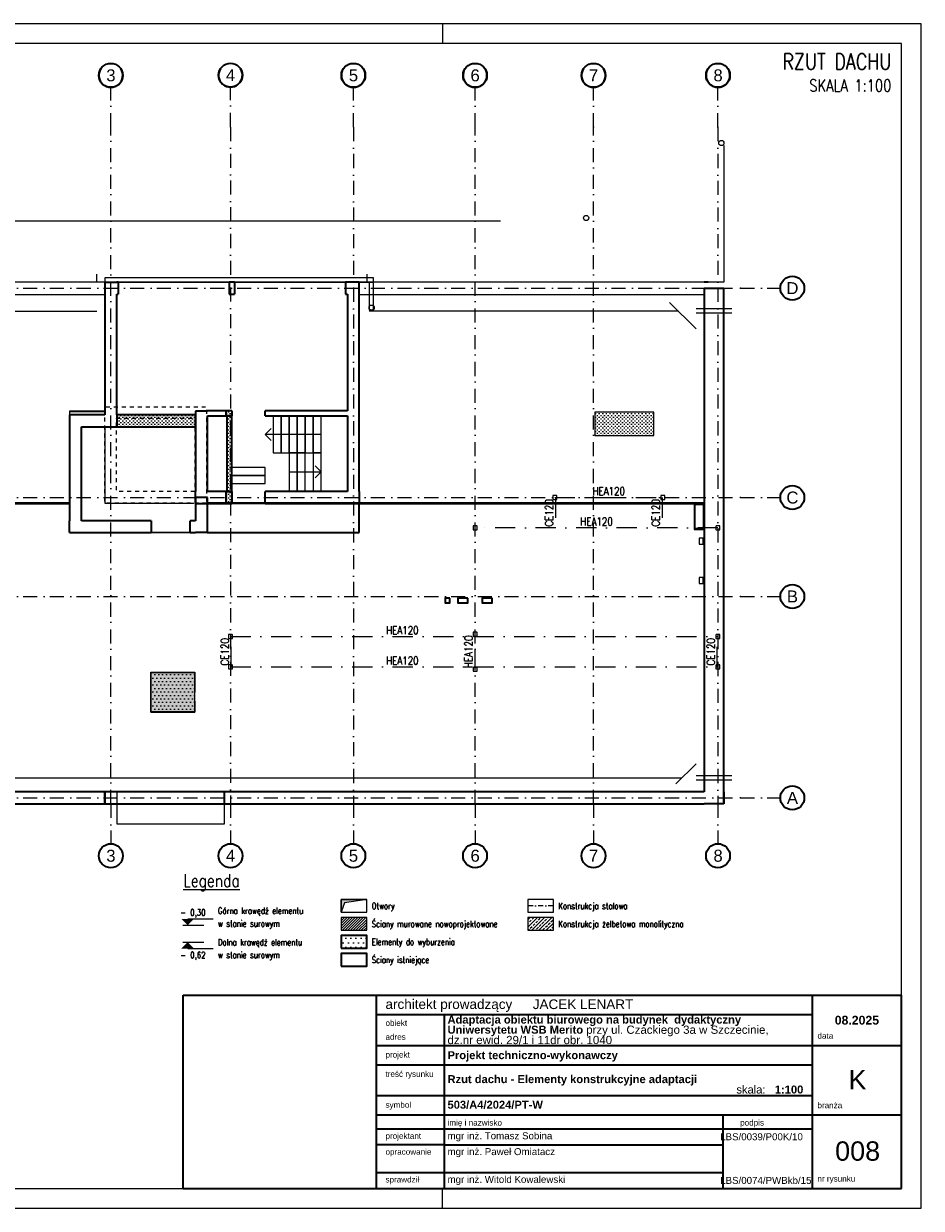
# Model space of a CAD drawing. Header units: millimetres. Extents: x -62590 to 46238, y 147773 to 522018.
# Tile 63 of 93: x 23738 to 46238, y 266918 to 296618. Entities that reach past the tile are written whole.
import ezdxf
from ezdxf.enums import TextEntityAlignment as Align

# ---------------------------------------------------------------- set-up
doc = ezdxf.new("R2010")
doc.units = ezdxf.units.MM
doc.set_wipeout_variables(frame=1)
for name, pattern in [('DASHDOT', [25.4, 12.7, -6.35, 0, -6.35]), ('JIS_02_0.7', [2, 1, -1]), ('Krawędzie ukryte', [3.912222, 2.822222, -1.09]), ('Kropki i Kreski', [6.702778, 3.527778, -1.763889, 0, -1.411111]), ('Przerywana', [5.644444, 2.822222, -2.822222]), ('thk_line_type', [945, 540, -405]), ('Wipeout_Contour', [1000, 0, -1000])]:
    doc.linetypes.add(name, pattern=pattern)
for name, color, linetype in [('!PB_Ramka', 7, 'Continuous'), ('!PB_Wyburzenia', 251, 'Do wyburzenia'), ('e-cad_cienkie', 1, 'Continuous'), ('e-cad_kontur', 2, 'Continuous'), ('e-cad_obok', 9, 'Continuous'), ('e-cad_opisy', 7, 'Continuous'), ('e-cad_stal_kontur', 3, 'Continuous'), ('e-cad_wypelnienia', 254, 'Continuous'), ('Konstrukcja - Dach', 7, 'Continuous'), ('Konstrukcja - Siatka mod', 9, 'Continuous'), ('Konstrukcja - Ściany działowe', 7, 'Continuous'), ('Konstrukcja - Ściany nośne wew..P', 7, 'Continuous'), ('Konstrukcja - Ściany zewnętrzne', 7, 'Continuous'), ('PB_KONTUR', 2, 'Continuous'), ('PIONY INST', 252, 'Continuous'), ('z JAN', 7, 'Continuous')]:
    doc.layers.add(name, color=color, linetype=linetype)
doc.layers.add('KONSTRUKCJA', color=3, linetype='Continuous', lineweight=0)
doc.styles.add('e-cad_1', font='simplex.shx', dxfattribs={"width": 0.8})
doc.styles.add('e-cad_3', font='simplex.shx', dxfattribs={"width": 0.8})
doc.styles.get("Standard").update_dxf_attribs({"font": 'arial.ttf'})
doc.styles.add('STYL_AUTOMATYCZNY_1', font='arialbd.ttf')
doc.styles.add('STYL_AUTOMATYCZNY_2', font='arial.ttf')
doc.linetypes.add('Do wyburzenia', pattern='A,1.7,["/",Standard,S=1,R=10,X=-0.195,Y=-0.57],-0.5,["",Standard,S=1,R=10,X=-0.195,Y=-0.57],1.7', length=3.9)
pattern_1 = [(0, (-216577.27, 571850.66), (0, 173.20508), [0, -100]), (0, (-216527.27, 571937.26), (0, 173.20508), [0, -100])]
pattern_2 = [(0, (-230678.59, 288957.74), (0, 173.20508), [0, -100]), (0, (-230628.59, 289044.34), (0, 173.20508), [0, -100])]
pattern_3 = [(45, (-14101.32, -277207.43), (-44.90128, 44.90128), [0, -63.5])]

# ---------------------------------------------------------------- blocks, each defined once
blk = doc.blocks.new('*U4')
at = {"layer": 'e-cad_opisy', "color": 8, "ltscale": 0.4}
for points in [[(0, 0), (450, 0), (450, 297), (25, 297), (25, 297), (0, 297), (0, 0)], [(330, 297), (330, 292)], [(330, 0), (330, 5)]]:
    blk.add_lwpolyline(points, dxfattribs=at)
at = {"layer": 'e-cad_opisy', "color": 3, "ltscale": 0.4}
blk.add_lwpolyline([(30, 5), (445, 5), (445, 292), (30, 292), (30, 5)], dxfattribs=at)
blk = doc.blocks.new('Rysunek_7_7 - ProBuild')
at = {"layer": '!PB_Wyburzenia', "lineweight": -2, "ltscale": 20}
h = blk.add_hatch(dxfattribs=at)
h.set_pattern_fill('SQDOTS', color=256, scale=2.5, angle=45, style=0)
h.set_pattern_definition(pattern_3)
h.paths.add_polyline_path([(11970, 9300), (13946, 9300), (13946, 9600), (11970, 9600)])
h = blk.add_hatch(dxfattribs=at)
h.set_pattern_fill('SQDOTS', color=256, scale=2.5, angle=45, style=0)
h.set_pattern_definition(pattern_3)
h.paths.add_polyline_path([(14710, 9695), (14710, 9580), (14730, 9580), (14850, 9580), (14850, 9700), (14710, 9700), (14710, 9700)])
h = blk.add_hatch(dxfattribs=at)
h.set_pattern_fill('SQDOTS', color=256, scale=2.5, angle=45, style=0)
h.set_pattern_definition(pattern_3)
h.paths.add_polyline_path([(14730, 7680), (14850, 7680), (14850, 7880), (14850, 8080), (14850, 8280), (14850, 9580), (14850, 9580), (14730, 9580)])
h = blk.add_hatch(dxfattribs=at)
h.set_pattern_fill('SQDOTS', color=256, scale=2.5, angle=45, style=0)
h.set_pattern_definition(pattern_3)
h.paths.add_polyline_path([(23957, 9672), (23957, 9085), (25435, 9085), (25435, 9672)])
h = blk.add_hatch(dxfattribs=at)
h.set_pattern_fill('SQDOTS', color=256, scale=2.5, angle=45, style=0)
h.set_pattern_definition(pattern_3)
h.paths.add_polyline_path([(14710, 7495), (14710, 7380), (14850, 7380), (14850, 7680), (14730, 7680), (14710, 7680)])
at = {"layer": '!PB_Wyburzenia', "lineweight": 15, "ltscale": 40}
h = blk.add_hatch(dxfattribs=at)
h.set_pattern_fill('Tynk_0007', color=256, style=0, pattern_type=2)
h.set_pattern_definition(pattern_2)
h.paths.add_polyline_path([(8217, 4800), (5996, 4800), (5996, 3680), (7319, 3680), (7320, 3930), (8214, 3927), (8215, 4360), (7973, 4360), (7973, 4780), (8217, 4780)])
h.paths.add_polyline_path([(6326, 4660), (6826, 4660), (6826, 4160), (6326, 4160)], flags=0)
h.paths.add_polyline_path([(7600, 4360), (7346, 4360), (7350, 4610), (7600, 4610)], flags=0)
h = blk.add_hatch(dxfattribs=at)
h.set_pattern_fill('Tynk_0007', color=256, style=0, pattern_type=2)
h.set_pattern_definition(pattern_2)
h.paths.add_polyline_path([(12823, 3150), (12823, 2150), (13920, 2151), (13923, 3134), (13923, 3150)])
at = {"linetype": 'Continuous', "lineweight": 0}
blk.add_hatch(color=27, dxfattribs=at).paths.add_polyline_path([(12823, 2150), (13923, 2150), (13923, 3150), (12823, 3150)])
at = {"layer": '!PB_Wyburzenia', "lineweight": 35, "ltscale": 40, "flags": 128}
for points in [[(13946, 9600), (11970, 9600)], [(11970, 9600), (11970, 9300)], [(13946, 9300), (13946, 9600)], [(14850, 9700), (14710, 9700)], [(14710, 9580), (14850, 9580)], [(14850, 9580), (14730, 9580)], [(14730, 9580), (14730, 7680)], [(14850, 9700), (14850, 9580)], [(14850, 7680), (14850, 9580)], [(11970, 9300), (13946, 9300)], [(14850, 7680), (14710, 7680)], [(14730, 7680), (14850, 7680)], [(14850, 7680), (14850, 7380)], [(14710, 7380), (14850, 7380)]]:
    blk.add_lwpolyline(points, dxfattribs=at)
at = {"layer": '!PB_Wyburzenia', "lineweight": 13, "ltscale": 40, "flags": 128}
for points in [[(23957, 9085), (25435, 9085), (25435, 9672), (23957, 9672)], [(8217, 4800), (8217, 4780), (7973, 4780), (7973, 4360), (8215, 4360), (8214, 3927), (7320, 3930), (7319, 3680), (5996, 3680), (5996, 4800)], [(6326, 4660), (6826, 4660), (6826, 4160), (6326, 4160)], [(7600, 4360), (7346, 4360), (7350, 4610), (7600, 4610)], [(12823, 3150), (13923, 3150), (13923, 3134), (13920, 2151), (12823, 2150)]]:
    blk.add_lwpolyline(points, close=True, dxfattribs=at)
at = {"color": 252, "linetype": 'JIS_02_0.7', "lineweight": 25, "ltscale": 100}
for p, q in [((-602, 12563), (-602, 14365)), ((-485, 12579), (-492, 14365)), ((-438, 12162), (-602, 12563)), ((-337, 12216), (-485, 12579))]:
    blk.add_line(p, q, dxfattribs=at)
at = {"color": 252, "linetype": 'Continuous', "lineweight": 25, "ltscale": 100}
for p, q in [((-402, 12281), (350, 12272)), ((350, 11760), (1013, 12422)), ((792, 12202), (11470, 12202)), ((26048, 12202), (18299, 12202)), ((26490, 11760), (25827, 12422)), ((26490, 12272), (27390, 12272)), ((-438, 12162), (350, 12162)), ((26490, 12162), (27390, 12162)), ((25983, 350), (26490, 857)), ((-402, 560), (350, 560)), ((-402, 450), (350, 450)), ((756, 500), (26133, 500)), ((26490, 560), (27390, 560)), ((26490, 450), (27390, 450))]:
    blk.add_line(p, q, dxfattribs=at)
at = {"color": 8, "linetype": 'Continuous', "lineweight": 25, "ltscale": 100}
for p, q in [((11670, 9300), (11670, 7388)), ((11670, 7388), (13905, 7388)), ((350, 906), (906, 350))]:
    blk.add_line(p, q, dxfattribs=at)
at = {"color": 8, "linetype": 'Continuous', "lineweight": 13, "ltscale": 100}
for p, q in [((15690, 9110), (15840, 9260)), ((17094, 9110), (15690, 9110)), ((15690, 9110), (15840, 8960)), ((17094, 8172), (16944, 8322)), ((16294, 8172), (17094, 8172)), ((17094, 8172), (16944, 8022))]:
    blk.add_line(p, q, dxfattribs=at)
at = {"color": 8, "linetype": 'Continuous', "lineweight": 35, "ltscale": 100}
for p, q in [((18150, 7380), (17950, 7380)), ((18050, 6650), (18050, 7380)), ((14246, 6650), (18050, 6650))]:
    blk.add_line(p, q, dxfattribs=at)
at = {"color": 251, "linetype": 'Przerywana', "lineweight": 20, "ltscale": 100, "flags": 128}
for points in [[(11470, 12930), (11470, 13130)], [(18250, 12930), (18250, 13130)]]:
    blk.add_lwpolyline(points, dxfattribs=at)
at = {"color": 252, "linetype": 'Continuous', "lineweight": 35, "ltscale": 100, "flags": 128}
for points in [[(15690, 9580), (15690, 9700)], [(15690, 7380), (15690, 7680)]]:
    blk.add_lwpolyline(points, dxfattribs=at)
at = {"color": 8, "linetype": 'Continuous', "lineweight": 13, "ltscale": 100, "flags": 128}
for points in [[(16094, 9580), (15894, 9580), (15894, 8647), (16094, 8647)], [(16294, 9580), (16094, 9580), (16094, 8647), (16294, 8647)], [(16494, 9580), (16294, 9580), (16294, 8647), (16494, 8647)], [(16694, 9580), (16494, 9580), (16494, 8647), (16694, 8647)], [(16894, 9580), (16694, 9580), (16694, 8647), (16894, 8647)], [(17094, 9580), (16894, 9580), (16894, 8647), (17094, 8647)], [(16494, 8647), (16294, 8647), (16294, 7680), (16494, 7680)], [(16694, 8647), (16494, 8647), (16494, 7680), (16694, 7680)], [(17094, 8647), (16894, 8647), (16894, 7680), (17094, 7680)], [(14850, 8280), (14850, 8080), (15690, 8080), (15690, 8280)], [(14850, 8080), (14850, 7880), (15690, 7880), (15690, 8080)]]:
    blk.add_lwpolyline(points, close=True, dxfattribs=at)
at = {"color": 252, "linetype": 'Przerywana', "lineweight": 13, "ltscale": 100, "flags": 128}
blk.add_lwpolyline([(12823, 2150), (12823, 3150), (13923, 3150), (13923, 2150)], close=True, dxfattribs=at)
at = {"color": 8, "linetype": 'Continuous', "lineweight": 25, "ltscale": 100}
for centre in [(27125, 16418), (-65, 14539), (23735, 14539), (-547, 14365), (18358, 12292)]:
    blk.add_circle(centre, 65, dxfattribs=at)
at = {"layer": 'Konstrukcja - Dach', "color": 8, "linetype": 'Continuous', "lineweight": 13, "ltscale": 100, "flags": 128}
for points in [[(150, 12622), (11670, 12622)], [(150, 7380), (150, 12622)], [(11670, 12622), (11670, 9692)], [(18050, 7380), (18050, 12622)], [(18050, 12622), (26690, 12622)], [(26690, 12622), (26690, 7380)], [(10787, 9692), (10787, 7380)], [(11670, 9692), (10787, 9692)], [(11670, 9678), (10787, 9678)], [(11670, 9692), (11670, 9678)], [(150, 7394), (10787, 7405)], [(150, 7380), (150, 7394)], [(150, 7380), (10787, 7391)], [(150, 7380), (150, 7366)], [(10787, 7380), (150, 7380)], [(150, 150), (150, 7380)], [(10787, 7366), (150, 7366)], [(10787, 7391), (10784, 6657)], [(10787, 7391), (10787, 7405)], [(10787, 7380), (10787, 7366)], [(14232, 6659), (14234, 7394)], [(14232, 6646), (14234, 7380)], [(14234, 7394), (26690, 7394)], [(14234, 7380), (14234, 7394)], [(14234, 7380), (26690, 7380)], [(26690, 7380), (18050, 7380)], [(18050, 7380), (18050, 7366)], [(26690, 7366), (18050, 7366)], [(26690, 7380), (26690, 7394)], [(26690, 7380), (26690, 7366)], [(26690, 7380), (26690, 150)], [(10784, 6670), (14232, 6659)], [(10784, 6657), (14232, 6646)], [(14232, 6646), (14232, 6659)], [(12823, 3134), (12823, 2154)], [(13923, 3134), (12823, 3134)], [(13923, 2154), (13923, 3134)], [(12823, 2168), (13923, 2168)], [(12823, 2154), (13923, 2154)], [(26690, 150), (150, 150)]]:
    blk.add_lwpolyline(points, dxfattribs=at)
at = {"layer": 'Konstrukcja - Dach', "color": 252, "linetype": 'Continuous', "lineweight": 13, "ltscale": 100, "flags": 128}
for points in [[(150, 12622), (11670, 12622)], [(150, 7380), (150, 12622)], [(11670, 12622), (11670, 9692)], [(18050, 7380), (18050, 12622)], [(18050, 12622), (26690, 12622)], [(26690, 12622), (26690, 7380)], [(10787, 9692), (10787, 7380)], [(11670, 9692), (10787, 9692)], [(11670, 9678), (10787, 9678)], [(11670, 9692), (11670, 9678)], [(150, 7391), (150, 7406)], [(150, 7406), (10787, 7406)], [(150, 150), (150, 7391)], [(150, 7391), (10787, 7391)], [(150, 7380), (150, 7366)], [(10787, 7380), (150, 7380)], [(10787, 7366), (150, 7366)], [(10787, 7391), (10787, 7406)], [(10787, 7391), (10787, 6650)], [(10787, 7380), (10787, 7366)], [(14242, 7406), (26690, 7406)], [(14242, 7391), (14242, 7406)], [(14242, 7391), (26690, 7391)], [(14242, 6650), (14242, 7391)], [(26690, 7380), (18050, 7380)], [(18050, 7380), (18050, 7366)], [(26690, 7366), (18050, 7366)], [(26690, 7391), (26690, 7406)], [(26690, 7391), (26690, 150)], [(26690, 7380), (26690, 7366)], [(10787, 6665), (14242, 6665)], [(10787, 6650), (14242, 6650)], [(12823, 3134), (12823, 2150)], [(13923, 3134), (12823, 3134)], [(13923, 2150), (13923, 3134)], [(12823, 2165), (13923, 2165)], [(12823, 2150), (13923, 2150)], [(26690, 150), (150, 150)]]:
    blk.add_lwpolyline(points, dxfattribs=at)
at = {"layer": 'Konstrukcja - Siatka mod', "color": 9, "linetype": 'Kropki i Kreski', "lineweight": 13, "ltscale": 100}
for p, q in [((5840, 16815), (5840, 17815)), ((11820, 16815), (11820, 17815)), ((14820, 16820), (14820, 17820)), ((17900, 16815), (17900, 17815)), ((20950, 16815), (20950, 17815)), ((23920, 16815), (23920, 17815)), ((27040, 16815), (27040, 17815)), ((0, 15792), (0, 16792)), ((5840, 16815), (5840, -150)), ((11820, -150), (11820, 16815)), ((14820, 16820), (14820, -150)), ((17900, 16815), (17900, -150)), ((20950, -150), (20950, 16815)), ((23920, -150), (23920, 16815)), ((27040, 16815), (27040, -150)), ((0, -150), (0, 15792)), ((-3115, 12780), (-4115, 12780)), ((-3115, 12780), (27604, 12780)), ((27604, 12780), (28604, 12780)), ((-3115, 7530), (-4115, 7530)), ((-3115, 7530), (27604, 7530)), ((27604, 7530), (28604, 7530)), ((-3115, 5050), (-4115, 5050)), ((-3115, 5050), (27604, 5050)), ((27604, 5050), (28604, 5050)), ((-3115, 0), (-4115, 0)), ((-3115, 0), (27604, 0)), ((27604, 0), (28604, 0)), ((0, -150), (0, -1150)), ((5840, -150), (5840, -1150)), ((11820, -150), (11820, -1150)), ((14820, -150), (14820, -1150)), ((17900, -150), (17900, -1150)), ((20950, -150), (20950, -1150)), ((23920, -150), (23920, -1150)), ((27040, -150), (27040, -1150))]:
    blk.add_line(p, q, dxfattribs=at)
at = {"layer": 'Konstrukcja - Siatka mod', "color": 9, "linetype": 'Continuous', "lineweight": 35, "ltscale": 100}
for centre in [(5840, 18115), (11820, 18115), (11820, 18115), (14820, 18120), (17900, 18115), (20950, 18115), (23920, 18115), (27040, 18115), (0, 17092), (-4415, 12780), (28904, 12780), (-4415, 7530), (28904, 7530), (-4415, 5050), (28904, 5050), (-4415, 0), (28904, 0), (0, -1450), (5840, -1450), (11820, -1450), (14820, -1450), (17900, -1450), (20950, -1450), (23920, -1450), (27040, -1450)]:
    blk.add_circle(centre, 300, dxfattribs=at)
at = {"layer": 'Konstrukcja - Siatka mod', "color": 252, "linetype": 'Continuous', "lineweight": 35, "ltscale": 100}
for centre, start, end in [((5840, 18115), 146.5921, 33.4079), ((11820, 18115), 146.5921, 33.4079), ((14820, 18120), 147.6608, 32.3392), ((17900, 18115), 146.5921, 33.4079), ((20950, 18115), 146.5921, 33.4079), ((23920, 18115), 146.5921, 33.4079), ((27040, 18115), 146.5921, 33.4079)]:
    blk.add_arc(centre, 300, start, end, dxfattribs=at)
at = {"layer": 'Konstrukcja - Siatka mod', "color": 252, "linetype": 'Kropki i Kreski', "lineweight": 13, "ltscale": 100}
for p in [(23920, 16815), (23920, 16815), (27040, 16815), (27040, 16815), (0, 15792), (0, 15792), (-3115, 12780), (-3115, 12780), (27604, 12780), (27604, 12780), (-3115, 7530), (-3115, 7530), (27604, 7530), (27604, 7530), (-3115, 5050), (-3115, 5050), (27604, 5050), (27604, 5050), (-3115, 0), (-3115, 0), (27604, 0), (27604, 0), (0, -150), (0, -150), (5840, -150), (5840, -150), (11820, -150), (11820, -150), (14820, -150), (14820, -150), (17900, -150), (17900, -150), (20950, -150), (20950, -150), (23920, -150), (23920, -150), (27040, -150), (27040, -150)]:
    blk.add_point(p, dxfattribs=at)
at = {"layer": 'Konstrukcja - Ściany działowe', "color": 8, "linetype": 'Continuous', "lineweight": 35, "ltscale": 100}
for p, q in [((14710, 9695), (14710, 9700)), ((14710, 9580), (14710, 9695))]:
    blk.add_line(p, q, dxfattribs=at)
at = {"layer": 'Konstrukcja - Ściany działowe', "color": 8, "linetype": 'Continuous', "lineweight": 35, "ltscale": 100, "flags": 128}
for points in [[(14710, 9700), (14246, 9700)], [(14246, 9700), (14246, 9692)], [(14246, 9580), (14710, 9580)], [(17750, 9700), (15690, 9700)], [(15690, 9580), (17750, 9580)]]:
    blk.add_lwpolyline(points, dxfattribs=at)
at = {"layer": 'Konstrukcja - Ściany nośne wew..P', "color": 8, "linetype": 'Continuous', "lineweight": 35, "ltscale": 100, "flags": 128}
for points in [[(10787, 9600), (10787, 9300)], [(11670, 9600), (10787, 9600)], [(11970, 9600), (11970, 9300)], [(14246, 9692), (13946, 9692)], [(13946, 9692), (13946, 7680)], [(14246, 7680), (14246, 9580)], [(10787, 9300), (10787, 6950)], [(11087, 9300), (11970, 9300)], [(11087, 6950), (11087, 9300)], [(13946, 7380), (13946, 7680)], [(14246, 7530), (13946, 7530)], [(13946, 7530), (13946, 6950)], [(14246, 6650), (14246, 7530)], [(10787, 6650), (10787, 6950)], [(12833, 6950), (11087, 6950)], [(12833, 6950), (12833, 6650)], [(12833, 6950), (12833, 6650)], [(13946, 6950), (13813, 6950)], [(13813, 6650), (13813, 6950)], [(13813, 6650), (13813, 6950)], [(10787, 6650), (12833, 6650)], [(13813, 6650), (13946, 6650)], [(14246, 6650), (13946, 6650)], [(14670, -150), (14670, 150)]]:
    blk.add_lwpolyline(points, dxfattribs=at)
at = {"layer": 'Konstrukcja - Ściany zewnętrzne', "color": 8, "linetype": 'Continuous', "lineweight": 35, "ltscale": 100}
for p, q in [((12005, 12930), (12005, 12880)), ((12005, 12880), (12005, 12830)), ((12005, 12830), (12005, 12630)), ((14785, 12930), (14785, 12880)), ((14785, 12880), (14785, 12830)), ((14785, 12830), (14785, 12630)), ((14925, 12930), (14925, 12880)), ((14925, 12880), (14925, 12830)), ((14925, 12830), (14925, 12630)), ((17705, 12930), (17705, 12880)), ((17705, 12880), (17705, 12830)), ((17705, 12830), (17705, 12630)), ((14710, 7495), (14710, 7680)), ((14710, 7380), (14710, 7495)), ((150, 150), (150, -150)), ((150, 150), (150, -150))]:
    blk.add_line(p, q, dxfattribs=at)
at = {"layer": 'Konstrukcja - Ściany zewnętrzne', "color": 8, "linetype": 'Continuous', "lineweight": 35, "ltscale": 100, "flags": 128}
for points in [[(-150, 12930), (-150, -150)], [(-150, 12930), (150, 12930)], [(150, 150), (150, 12930)], [(11670, 12930), (11970, 12930)], [(11670, 12930), (11670, 9600)], [(12005, 12930), (11970, 12930)], [(14925, 12930), (14785, 12930)], [(17750, 12930), (17705, 12930)], [(18050, 12930), (17750, 12930)], [(18050, 7680), (18050, 12930)], [(26790, 12930), (26690, 12930)], [(26690, 12780), (26690, 150)], [(26690, 12780), (27190, 12780)], [(27190, -150), (27190, 12780)], [(11970, 9600), (11970, 12630)], [(11970, 12630), (12005, 12630)], [(14785, 12630), (14925, 12630)], [(17705, 12630), (17750, 12630)], [(17750, 12630), (17750, 9700)], [(15690, 9580), (15690, 9700)], [(17750, 9580), (17750, 7680)], [(14710, 7680), (14246, 7680)], [(17750, 7680), (15690, 7680)], [(15690, 7380), (15690, 7680)], [(18050, 7680), (18050, 7380)], [(13946, 7380), (14710, 7380)], [(15690, 7380), (18050, 7380)], [(5990, 150), (150, 150)], [(11670, 150), (5990, 150)], [(11670, -150), (11670, 150)], [(14670, 150), (11670, 150)], [(11670, 150), (11670, -150)], [(26690, 150), (14670, 150)], [(14670, -150), (14670, 150)], [(14670, -150), (14670, 150)], [(27190, 150), (27190, -150)], [(-150, -150), (150, -150)], [(150, -150), (5990, -150)], [(5990, -150), (11670, -150)], [(11670, -150), (14670, -150)], [(14670, -150), (26690, -150)], [(27190, -150), (26690, -150)]]:
    blk.add_lwpolyline(points, dxfattribs=at)
at = {"layer": 'Konstrukcja - Ściany zewnętrzne', "color": 8, "linetype": 'Continuous', "lineweight": 13, "ltscale": 100, "flags": 128}
blk.add_lwpolyline([(11970, -650), (14670, -650), (14670, 150), (11970, 150)], close=True, dxfattribs=at)
at = {"layer": 'PIONY INST', "color": 252, "linetype": 'Krawędzie ukryte', "lineweight": 35, "ltscale": 100, "flags": 128}
for points in [[(7973, 4780), (7973, 4360), (8223, 4360), (8223, 4780)], [(6326, 4660), (6326, 4160), (6826, 4160), (6826, 4660)], [(7350, 4610), (7350, 4360), (7600, 4360), (7600, 4610)]]:
    blk.add_lwpolyline(points, close=True, dxfattribs=at)
at = {"layer": 'PIONY INST', "color": 252, "linetype": 'Continuous', "lineweight": 35, "ltscale": 100, "flags": 128}
for points in [[(20321, 5010), (20201, 5010), (20201, 4890), (20321, 4890)], [(20772, 5010), (20522, 5010), (20522, 4890), (20772, 4890)], [(21380, 5010), (21130, 5010), (21130, 4890), (21380, 4890)]]:
    blk.add_lwpolyline(points, close=True, dxfattribs=at)
at = {"layer": 'z JAN', "color": 8, "linetype": 'thk_line_type', "lineweight": 13, "ltscale": 100, "flags": 128}
for points in [[(27190, 16353), (27190, 12930), (-130, 12930), (-130, 14471), (23800, 14471), (23800, 16353)], [(-2950, -100), (-150, -100), (-150, 14430), (-450, 14430), (-450, 14300), (-2340, 14300), (-2340, 14430), (-2810, 14430), (-2810, 12930), (-2950, 12930)], [(11670, 12930), (18409, 12930), (18409, 13040), (11670, 13040)], [(18409, 12226), (18409, 12930), (18299, 12930), (18299, 12226)]]:
    blk.add_lwpolyline(points, close=True, dxfattribs=at)
at = {"layer": 'z JAN', "color": 8, "linetype": 'JIS_02_0.7', "lineweight": 13, "ltscale": 100, "flags": 128}
for points in [[(14222, 7388), (11670, 7388), (11670, 9808), (14222, 9808)], [(13930, 7680), (11962, 7680), (11962, 9516), (13930, 9516)]]:
    blk.add_lwpolyline(points, close=True, dxfattribs=at)
at = {"layer": 'z JAN', "color": 8, "linetype": 'Continuous', "lineweight": 13, "ltscale": 100, "flags": 128}
blk.add_lwpolyline([(8625, 5200), (8620, 3925), (8214, 3927), (8215, 4360), (8223, 4360), (8223, 4780), (8217, 4780), (8217, 4800), (5996, 4800), (5996, 3935), (7071, 3935), (7071, 4192), (8214, 4192), (8214, 3930), (7320, 3930), (7320, 3680), (5798, 3680), (5798, 5200)], close=True, dxfattribs=at)
at = {"layer": 'Konstrukcja - Siatka mod', "color": 9, "linetype": 'Continuous', "lineweight": 13, "char_height": 300, "attachment_point": 1, "style": 'STYL_AUTOMATYCZNY_1'}
for s, insert in [('\\A1;{\\pql;\\pt0;\\fArial|b0|i0|c238|p0;\\W1.000000;2}', (5726, 18265)), ('\\A1;{\\pql;\\pt0;\\fArial|b0|i0|c238|p0;\\W1.000000;3}', (11706, 18265)), ('\\A1;{\\pql;\\pt0;\\fArial|b0|i0|c238|p0;\\W1.000000;4}', (14706, 18270)), ('\\A1;{\\pql;\\pt0;\\fArial|b0|i0|c238|p0;\\W1.000000;5}', (17786, 18265)), ('\\A1;{\\pql;\\pt0;\\fArial|b0|i0|c238|p0;\\W1.000000;6}', (20836, 18265)), ('\\A1;{\\pql;\\pt0;\\fArial|b0|i0|c238|p0;\\W1.000000;7}', (23806, 18265)), ('\\A1;{\\pql;\\pt0;\\fArial|b0|i0|c238|p0;\\W1.000000;8}', (26926, 18265)), ('\\A1;{\\pql;\\pt0;\\fArial|b0|i0|c238|p0;\\W1.000000;1}', (-114, 17242)), ('\\A1;{\\pql;\\pt0;\\fArial|b0|i0|c238|p0;\\W1.000000;D}', (-4563, 12930)), ('\\A1;{\\pql;\\pt0;\\fArial|b0|i0|c238|p0;\\W1.000000;D}', (28755, 12930)), ('\\A1;{\\pql;\\pt0;\\fArial|b0|i0|c238|p0;\\W1.000000;C}', (-4563, 7680)), ('\\A1;{\\pql;\\pt0;\\fArial|b0|i0|c238|p0;\\W1.000000;C}', (28755, 7680)), ('\\A1;{\\pql;\\pt0;\\fArial|b0|i0|c238|p0;\\W1.000000;B}', (-4552, 5200)), ('\\A1;{\\pql;\\pt0;\\fArial|b0|i0|c238|p0;\\W1.000000;B}', (28767, 5200)), ('\\A1;{\\pql;\\pt0;\\fArial|b0|i0|c238|p0;\\W1.000000;A}', (-4552, 150)), ('\\A1;{\\pql;\\pt0;\\fArial|b0|i0|c238|p0;\\W1.000000;A}', (28767, 150)), ('\\A1;{\\pql;\\pt0;\\fArial|b0|i0|c238|p0;\\W1.000000;1}', (-114, -1300)), ('\\A1;{\\pql;\\pt0;\\fArial|b0|i0|c238|p0;\\W1.000000;2}', (5726, -1300)), ('\\A1;{\\pql;\\pt0;\\fArial|b0|i0|c238|p0;\\W1.000000;3}', (11706, -1300)), ('\\A1;{\\pql;\\pt0;\\fArial|b0|i0|c238|p0;\\W1.000000;4}', (14706, -1300)), ('\\A1;{\\pql;\\pt0;\\fArial|b0|i0|c238|p0;\\W1.000000;5}', (17786, -1300)), ('\\A1;{\\pql;\\pt0;\\fArial|b0|i0|c238|p0;\\W1.000000;6}', (20836, -1300)), ('\\A1;{\\pql;\\pt0;\\fArial|b0|i0|c238|p0;\\W1.000000;7}', (23806, -1300)), ('\\A1;{\\pql;\\pt0;\\fArial|b0|i0|c238|p0;\\W1.000000;8}', (26926, -1300))]:
    blk.add_mtext(s, dxfattribs=dict(at, insert=insert))
at = {"color": 254, "linetype": 'Wipeout_Contour', "lineweight": 0, "ltscale": 247220.227365}
blk.add_wipeout([(26665, 7355), (26465, 7355), (26465, 6755), (26665, 6755)], dxfattribs=at).dxf.layer = 'PIONY INST'
at = {"color": 254, "linetype": 'Wipeout_Contour', "lineweight": 0, "ltscale": 245882.442709}
blk.add_wipeout([(26565, 6509), (26565, 6359), (26665, 6359), (26665, 6509)], dxfattribs=at).dxf.layer = 'PIONY INST'
at = {"color": 254, "linetype": 'Wipeout_Contour', "lineweight": 0, "ltscale": 243547.9012}
blk.add_wipeout([(26565, 5525), (26565, 5375), (26665, 5375), (26665, 5525)], dxfattribs=at).dxf.layer = 'PIONY INST'
at = {"layer": 'PIONY INST', "color": 252, "linetype": 'Continuous', "lineweight": 20, "ltscale": 100, "flags": 128}
for points in [[(26440, 7380), (26440, 6730), (26690, 6730), (26690, 7380)], [(26465, 7355), (26665, 7355), (26665, 6755), (26465, 6755)], [(26565, 6509), (26565, 6359), (26665, 6359), (26665, 6509)], [(26565, 5525), (26565, 5375), (26665, 5375), (26665, 5525)]]:
    blk.add_lwpolyline(points, close=True, dxfattribs=at)
blk = doc.blocks.new('e-cad_kota_2')
blk.add_line((0, 2), (8, 2))
blk.add_lwpolyline([(0, 0, 0, 4, 0), (0, 2, 4, 4, 0)], format="xyseb")
at = {"style": 'e-cad_1', "width": 0.8}
blk.add_attdef('ZNAK', text='', height=2, dxfattribs=at).set_placement((-0.5, 3), align=Align.RIGHT)
blk.add_attdef('RZEDNA', (0.8, 3), '', height=2, dxfattribs=at)
blk = doc.blocks.new('e-cad_kota_2_1')
blk.add_line((0, -2), (8, -2))
blk.add_lwpolyline([(0, 0, 0, 4, 0), (0, -2, 4, 4, 0)], format="xyseb")
at = {"style": 'e-cad_1', "width": 0.8}
blk.add_attdef('ZNAK', text='', height=2, dxfattribs=at).set_placement((-0.5, -5), align=Align.RIGHT)
blk.add_attdef('RZEDNA', (0.8, -5), '', height=2, dxfattribs=at)

msp = doc.modelspace()

# ---------------------------------------------------------------- hatches: boundary and pattern name
at = {"layer": '!PB_Wyburzenia', "lineweight": 15, "ltscale": 20}
h = msp.add_hatch(dxfattribs=at)
h.set_pattern_fill('TYNK_0004', color=256, style=0, pattern_type=2)
h.set_pattern_definition(pattern_1)
h.paths.add_polyline_path([(38171.3, 293601.3), (39493.3, 293601.3), (39493.3, 293681.3), (38171.3, 293681.3)])
h = msp.add_hatch(dxfattribs=at)
h.set_pattern_fill('TYNK_0004', color=256, style=0, pattern_type=2)
h.set_pattern_definition(pattern_1)
h.paths.add_polyline_path([(26776.4, 290572.9), (26776.4, 290272.9), (26811.3, 290272.9), (26811.3, 290572.9)])
h = msp.add_hatch(dxfattribs=at)
h.set_pattern_fill('TYNK_0004', color=256, style=0, pattern_type=2)
h.set_pattern_definition(pattern_1)
h.paths.add_polyline_path([(30777.8, 290572.9), (30777.8, 290272.9), (30811.3, 290272.9), (30811.3, 290572.9)])
at = {"layer": '!PB_Wyburzenia', "ltscale": 10}
h = msp.add_hatch(dxfattribs=at)
h.set_pattern_fill('TRIDOTS', color=256, scale=5, style=0)
h.set_pattern_definition([(0, (0, -193200), (63.5, 109.985226), [0, -127])])
h.paths.add_polyline_path([(31696.5, 273438.2), (32336.5, 273438.2), (32336.5, 273758.2), (31696.5, 273758.2)])
at = {"layer": 'e-cad_obok', "ltscale": 20}
msp.add_hatch(color=9, dxfattribs=at).paths.add_polyline_path([(31696.5, 274338.2), (31696.5, 274658.2), (32336.5, 274658.2), (31776.5, 274578.2)])
at = {"layer": 'e-cad_wypelnienia', "ltscale": 10}
h = msp.add_hatch(dxfattribs=at)
h.set_pattern_fill('ANSI31', color=256, scale=15, style=0)
h.set_pattern_definition([(45, (0, -193200), (-33.6759605, 33.6759605), [])])
h.paths.add_polyline_path([(31696.5, 273888.2), (32336.5, 273888.2), (32336.5, 274208.2), (31696.5, 274208.2)])
at = {"layer": 'e-cad_wypelnienia', "linetype": 'Continuous', "lineweight": 0}
h = msp.add_hatch(dxfattribs=at)
h.set_pattern_fill('ANSI33', color=256, scale=20)
h.set_pattern_definition([(45, (0, -193100), (-89.80256, 89.80256), []), (45, (89.8, -193100), (-89.80256, 89.80256), [63.5, -31.75])])
h.paths.add_polyline_path([(36374.8, 273888.2), (37014.8, 273888.2), (37014.8, 274208.2), (36374.8, 274208.2)])

# ---------------------------------------------------------------- linework, layer by layer
at = {"layer": '!PB_Wyburzenia', "lineweight": 35, "ltscale": 40, "flags": 128}
msp.add_lwpolyline([(31696.5, 273438.2), (32336.5, 273438.2), (32336.5, 273758.2), (31696.5, 273758.2)], close=True, dxfattribs=at)
at = {"layer": 'e-cad_cienkie', "ltscale": 20}
for p, q in [((27729.3, 274015), (28249.3, 274015)), ((27729.3, 273588.2), (28249.3, 273588.2))]:
    msp.add_line(p, q, dxfattribs=at)
at = {"layer": 'e-cad_kontur', "color": 3, "linetype": 'Continuous', "lineweight": 35}
for p, q in [((27738, 272262.4), (45738, 272262.4)), ((27738, 267417.6), (27738, 272262.4)), ((28513.5, 272262.4), (45470.3, 272262.4)), ((32583.4, 267417.6), (32583.4, 272262.4)), ((43509.4, 267417.6), (43509.4, 272262.4)), ((45738, 267417.6), (45738, 272262.4)), ((32583.4, 271777.9), (43509.4, 271777.9)), ((34286.8, 267417.6), (34286.8, 271777.9)), ((32583.4, 271002.7), (45738, 271002.7)), ((32583.4, 270518.2), (43509.4, 270518.2)), ((32583.4, 269743.1), (43509.4, 269743.1)), ((32583.4, 269258.6), (45738, 269258.6)), ((41271.5, 267417.6), (41271.5, 269258.6)), ((41271.5, 267417.6), (41271.5, 269258.6)), ((32583.4, 268908.9), (43509.4, 268908.9)), ((34286.8, 268908.9), (41303.8, 268908.9)), ((34286.8, 268908.9), (41271.5, 268908.9)), ((34286.8, 268511.2), (41271.5, 268511.2)), ((32583.4, 267815.8), (41271.5, 267815.8)), ((34286.8, 267815.8), (41271.5, 267815.8)), ((27738, 267417.6), (45738, 267417.6)), ((34286.8, 267417.6), (41303.8, 267417.6)), ((36178.5, 267417.6), (41806.8, 267417.6))]:
    msp.add_line(p, q, dxfattribs=at)
at = {"layer": 'e-cad_kontur', "ltscale": 10}
msp.add_lwpolyline([(31696.5, 273888.2), (32336.5, 273888.2), (32336.5, 274208.2), (31696.5, 274208.2)], close=True, dxfattribs=at)
at = {"layer": 'e-cad_kontur', "color": 3, "linetype": 'Continuous', "lineweight": 35}
msp.add_lwpolyline([(34286.8, 268511.2), (32583.4, 268511.2)], dxfattribs=at)
at = {"layer": 'e-cad_obok', "ltscale": 20}
msp.add_lwpolyline([(31696.5, 274338.2), (31696.5, 274658.2), (32336.5, 274658.2), (31776.5, 274578.2), (31696.5, 274338.2)], dxfattribs=at)
at = {"layer": 'KONSTRUKCJA', "linetype": 'DASHDOT', "lineweight": 0, "ltscale": 10}
msp.add_lwpolyline([(37014.8, 274498.2), (36374.8, 274498.2)], dxfattribs=at)
at = {"layer": 'Konstrukcja - Ściany zewnętrzne', "color": 252, "linetype": 'Continuous', "lineweight": 35, "ltscale": 100, "flags": 128}
msp.add_lwpolyline([(31696.5, 272988.2), (32336.5, 272988.2), (32336.5, 273308.2), (31696.5, 273308.2)], close=True, dxfattribs=at)
at = {"layer": 'PB_KONTUR', "ltscale": 20}
for points in [[(31696.5, 274338.2), (32336.5, 274338.2), (32336.5, 274658.2), (31696.5, 274658.2)], [(36374.8, 274338.2), (37014.8, 274338.2), (37014.8, 274658.2), (36374.8, 274658.2)], [(36374.8, 273888.2), (37014.8, 273888.2), (37014.8, 274208.2), (36374.8, 274208.2)]]:
    msp.add_lwpolyline(points, close=True, dxfattribs=at)

# ---------------------------------------------------------------- block references
at = {"layer": '!PB_Ramka', "xscale": 100, "yscale": 100, "zscale": 100}
msp.add_blockref('*U4', (1238, 266917.6), dxfattribs=at)
at = {"layer": 'e-cad_opisy', "ltscale": 20, "xscale": 80, "yscale": 80, "zscale": 80}
for name, p, values in [('e-cad_kota_2', (27849.3, 274015), {'RZEDNA': '0,30', 'ZNAK': '-'}), ('e-cad_kota_2_1', (27849.3, 273588.2), {'RZEDNA': '0,62', 'ZNAK': '-'})]:
    msp.add_blockref(name, p, dxfattribs=at).add_auto_attribs(values)

# ---------------------------------------------------------------- texts
at = {"color": 7, "linetype": 'Continuous', "lineweight": 35}
for s, insert, char_height, attachment_point, style in [('\\A1;{\\pql;\\fArial|b0|i0|c238|p0;\\W1.000000;architekt prowadzący}', (32807, 271999.2), 242.239, 4, 'STYL_AUTOMATYCZNY_1'), ('\\A1;{\\pql;\\fArial|b0|i0|c238|p0;\\W1.000000;JACEK LENART}', (36498.6, 272032.1), 242.239, 4, 'STYL_AUTOMATYCZNY_1'), ('\\A1;{\\pql;\\fArial|b0|i0|c238|p0;\\W1.000000;obiekt}', (32807, 271562.2), 145.344, 4, 'STYL_AUTOMATYCZNY_1'), ('\\A1;{\\pql;\\fArial|b0|i0|c238|p0;\\W1.000000;adres}', (32807, 271213.4), 145.344, 4, 'STYL_AUTOMATYCZNY_1'), ('\\A1;{\\pql;\\fArial|b0|i0|c238|p0;\\W1.000000;data}', (43635.4, 271242.4), 145.344, 4, 'STYL_AUTOMATYCZNY_1'), ('\\A1;{\\pql;\\fArial|b0|i0|c238|p0;\\W1.000000;projekt}', (32807, 270747.9), 145.344, 4, 'STYL_AUTOMATYCZNY_1'), ('\\A1;{\\pql;\\fArial|b0|i0|c238|p0;\\W1.000000;treść rysunku}', (32807, 270263.4), 145.344, 4, 'STYL_AUTOMATYCZNY_1'), ('\\pxqc;{\\A1;\\fArial|b0|i0|c238|p0;K}', (44637.5, 270141.4), 484.479, 5, 'STYL_AUTOMATYCZNY_1'), ('\\pxql;{\\A1;\\fArial|b1|i0|c238|p0;Rzut dachu - Elementy konstrukcyjne adaptacji}', (34361.8, 270125.7), 200, 4, 'STYL_AUTOMATYCZNY_2'), ('\\pxql;{\\A1;\\fArial|b0|i0|c238|p0;skala:   \\fArial|b1|i0|c238|p0;1:100}', (41603.1, 269894.4), 200, 4, 'STYL_AUTOMATYCZNY_1'), ('\\A1;{\\pql;\\fArial|b0|i0|c238|p0;\\W1.000000;symbol}', (32807, 269488.2), 145.344, 4, 'STYL_AUTOMATYCZNY_1'), ('\\A1;{\\pql;\\fArial|b0|i0|c238|p0;\\W1.000000;branża}', (43635.4, 269498.3), 145.344, 4, 'STYL_AUTOMATYCZNY_1'), ('\\A1;{\\pql;\\fArial|b0|i0|c238|p0;\\W1.000000;imię i nazwisko}', (34361.8, 269041.6), 145.344, 4, 'STYL_AUTOMATYCZNY_1'), ('\\A1;{\\pql;\\fArial|b0|i0|c238|p0;\\W1.000000;podpis}', (41697.5, 269042.8), 145.344, 4, 'STYL_AUTOMATYCZNY_1'), ('\\pxql;{\\A1;\\fArial|b0|i0|c238|p0;projektant}', (32807, 268710), 145.344, 4, 'STYL_AUTOMATYCZNY_1'), ('\\pxql;{\\A1;\\fArial|b0|i0|c238|p0;mgr inż. Tomasz Sobina}', (34361.8, 268710), 174.412, 4, 'STYL_AUTOMATYCZNY_1'), ('\\pxqr;{\\A1;\\fArial|b0|i0|c238|p0;LBS/0039/P00K/10}', (41196.5, 268710), 174.412, 4, 'STYL_AUTOMATYCZNY_1'), ('\\pxqc;{\\A1;\\fArial|b0|i0|c238|p0;008}', (44641.6, 268349.7), 484.479, 5, 'STYL_AUTOMATYCZNY_1'), ('\\pxql;{\\A1;\\fArial|b0|i0|c238|p0;opracowanie}', (32807, 268312.4), 145.344, 4, 'STYL_AUTOMATYCZNY_1'), ('\\pxql;{\\A1;\\fArial|b0|i0|c238|p0;mgr inż. Paweł Omiatacz}', (34361.8, 268312.4), 174.412, 4, 'STYL_AUTOMATYCZNY_1'), ('\\pxql;{\\A1;\\fArial|b0|i0|c238|p0;sprawdził}', (32807, 267616.4), 145.344, 4, 'STYL_AUTOMATYCZNY_1'), ('\\pxql;{\\A1;\\fArial|b0|i0|c238|p0;mgr inż. Witold Kowalewski}', (34361.8, 267616.4), 174.412, 4, 'STYL_AUTOMATYCZNY_1'), ('\\pxqr;{\\A1;\\fArial|b0|i0|c238|p0;LBS/0074/PWBkb/15}', (41196.5, 267616.4), 174.412, 4, 'STYL_AUTOMATYCZNY_1'), ('\\A1;{\\pql;\\fArial|b0|i0|c238|p0;\\W1.000000;nr rysunku}', (43635.4, 267637.5), 145.344, 4, 'STYL_AUTOMATYCZNY_1')]:
    msp.add_mtext(s, dxfattribs=dict(at, insert=insert, char_height=char_height, attachment_point=attachment_point, style=style))
at = {"color": 7, "linetype": 'Continuous', "lineweight": 13, "insert": (34361.8, 271390.3), "char_height": 200, "width": 8799.924, "attachment_point": 4, "line_spacing_factor": 0.751632, "style": 'STYL_AUTOMATYCZNY_2'}
msp.add_mtext('\\A1;{\\pql;\\fArial|b1|i0|c238|p0;\\W1.000000;Adaptacja obiektu biurowego na budynek  dydaktyczny Uniwersytetu WSB Merito\\fArial|b0|i0|c238|p0;\\W1.000000; \\fArial|b0|i0|c238|p0;\\H1.029412x;\\W1.000000;przy ul. Czackiego 3a w Szczecinie,\\P\\pql;\\fArial|b0|i0|c238|p0;\\W1.000000;dz.nr ewid. 29/1 i 11dr obr. 1040}', dxfattribs=at)
at = {"color": 7, "linetype": 'Continuous', "lineweight": 13, "style": 'STYL_AUTOMATYCZNY_2'}
for s, insert, char_height, attachment_point in [('\\pxqc;{\\A1;\\fArial|b1|i0|c238|p0;08.2025}', (44623.7, 271632.5), 220, 5), ('\\pxql;{\\A1;\\fArial|b1|i0|c238|p0;Projekt techniczno-wykonawczy}', (34361.8, 270726.7), 200, 4), ('\\pxql;{\\A1;\\fArial|b1|i0|c238|p0;503/A4/2024/PT-W}', (34361.8, 269511.8), 200, 4)]:
    msp.add_mtext(s, dxfattribs=dict(at, insert=insert, char_height=char_height, attachment_point=attachment_point))
at = {"layer": 'e-cad_opisy', "ltscale": 40, "style": 'e-cad_3', "width": 0.8}
msp.add_text('SKALA 1:100', height=300, dxfattribs=at).set_placement((45488, 295217.6), align=Align.TOP_RIGHT)
at = {"layer": 'e-cad_opisy', "ltscale": 20, "style": 'e-cad_1', "width": 0.8}
for s, p in [('Górna krawędź elementu', (28606, 274298.2)), ('w stanie surowym', (28606, 273978.2)), ('Dolna krawędź elementu', (28606, 273508.2)), ('w stanie surowym', (28606, 273188.2))]:
    msp.add_text(s, height=160, dxfattribs=at).set_placement(p)
for s, p in [('Otwory', (32461.5, 274498.2)), ('Konstrukcja stalowa', (37139.8, 274498.2)), ('Ściany murowane nowoprojektowane', (32461.5, 274048.2)), ('Konstrukcja żelbetowa monolityczna', (37139.8, 274048.2)), ('Elementy do wyburzenia', (32461.5, 273598.2)), ('Ściany istniejące', (32461.5, 273148.2))]:
    msp.add_text(s, height=160, dxfattribs=at).set_placement(p, align=Align.MIDDLE_LEFT)

# ---------------------------------------------------------------- next in the draw order: block references
at = {"layer": 'e-cad_cienkie', "linetype": 'Continuous', "lineweight": -2, "ltscale": 10}
msp.add_blockref('Rysunek_7_7 - ProBuild', (14101.3, 277207.4), dxfattribs=at)

# ---------------------------------------------------------------- next in the draw order: linework, layer by layer
at = {"layer": 'e-cad_stal_kontur', "ltscale": 40}
for points in [[(37004.4, 284687.4), (37092.4, 284687.4, 0.4193348), (37098.4, 284693.4), (37098.4, 284781.4, 0.4193348), (37092.4, 284787.4), (37004.4, 284787.4, 0.4193348), (36998.4, 284781.4), (36998.4, 284693.4, 0.4193348), (37004.4, 284687.4)], [(39714.6, 284687.4), (39802.6, 284687.4, 0.4193348), (39808.6, 284693.4), (39808.6, 284781.4, 0.4193348), (39802.6, 284787.4), (39714.6, 284787.4, 0.4193348), (39708.6, 284781.4), (39708.6, 284693.4, 0.4193348), (39714.6, 284687.4)], [(35007.4, 283926.4), (35095.4, 283926.4, 0.4193348), (35101.4, 283932.4), (35101.4, 284020.4, 0.4193348), (35095.4, 284026.4), (35007.4, 284026.4, 0.4193348), (35001.4, 284020.4), (35001.4, 283932.4, 0.4193348), (35007.4, 283926.4)], [(41097.4, 283926.4), (41185.4, 283926.4, 0.4193348), (41191.4, 283932.4), (41191.4, 284020.4, 0.4193348), (41185.4, 284026.4), (41097.4, 284026.4, 0.4193348), (41091.4, 284020.4), (41091.4, 283932.4, 0.4193348), (41097.4, 283926.4)], [(28877.3, 281200.1), (28965.3, 281200.1, 0.4193348), (28971.3, 281206.1), (28971.3, 281294.1, 0.4193348), (28965.3, 281300.1), (28877.3, 281300.1, 0.4193348), (28871.3, 281294.1), (28871.3, 281206.1, 0.4193348), (28877.3, 281200.1)], [(35007.3, 281260.1), (35095.3, 281260.1, 0.4193348), (35101.3, 281266.1), (35101.3, 281354.1, 0.4193348), (35095.3, 281360.1), (35007.3, 281360.1, 0.4193348), (35001.3, 281354.1), (35001.3, 281266.1, 0.4193348), (35007.3, 281260.1)], [(41097.2, 281200.1), (41185.2, 281200.1, 0.4193348), (41191.2, 281206.1), (41191.2, 281294.1, 0.4193348), (41185.2, 281300.1), (41097.2, 281300.1, 0.4193348), (41091.2, 281294.1), (41091.2, 281206.1, 0.4193348), (41097.2, 281200.1)], [(28877.3, 280440.4), (28965.3, 280440.4, 0.4193348), (28971.3, 280446.4), (28971.3, 280534.4, 0.4193348), (28965.3, 280540.4), (28877.3, 280540.4, 0.4193348), (28871.3, 280534.4), (28871.3, 280446.4, 0.4193348), (28877.3, 280440.4)], [(35007.3, 280380.4), (35095.3, 280380.4, 0.4193348), (35101.3, 280386.4), (35101.3, 280474.4, 0.4193348), (35095.3, 280480.4), (35007.3, 280480.4, 0.4193348), (35001.3, 280474.4), (35001.3, 280386.4, 0.4193348), (35007.3, 280380.4)], [(41097.3, 280440.7), (41185.3, 280440.7, 0.4193348), (41191.3, 280446.7), (41191.3, 280534.7, 0.4193348), (41185.3, 280540.7), (41097.3, 280540.7, 0.4193348), (41091.3, 280534.7), (41091.3, 280446.7, 0.4193348), (41097.3, 280440.7)]]:
    msp.add_lwpolyline(points, format="xyb", dxfattribs=at)
at = {"layer": 'KONSTRUKCJA', "linetype": 'DASHDOT', "lineweight": 0, "ltscale": 40}
for points in [[(37048.3, 284737.4), (39758.6, 284737.4)], [(37066.7, 284737.4), (37066.7, 283976.4)], [(39740.2, 284737.4), (39740.2, 283976.4)], [(41141.3, 283976.4), (35051.3, 283976.4)], [(35051.3, 280430.7), (35051.3, 281310.1)], [(28921.2, 281250.1), (41141.2, 281250.1)], [(28939.7, 280490.7), (28939.7, 281250.1)], [(41122.9, 280490.7), (41122.9, 281250.1)], [(28921.3, 280490.4), (41141.3, 280490.4)]]:
    msp.add_lwpolyline(points, dxfattribs=at)

# ---------------------------------------------------------------- next in the draw order: texts
at = {"layer": 'e-cad_opisy', "ltscale": 40, "style": 'e-cad_3', "width": 0.8}
msp.add_text('RZUT DACHU', height=400, dxfattribs=at).set_placement((45488, 295867.6), align=Align.TOP_RIGHT)
at = {"layer": 'e-cad_opisy', "ltscale": 40, "style": 'e-cad_1', "width": 0.8}
for s, rotation, p in [('HEA120', 360, (38403.4, 284737.4)), ('CE120', 90, (37066.7, 284353.3)), ('CE120', 90, (39740.2, 284353.3)), ('HEA120', 360, (38096.3, 283976.4)), ('HEA120', 360, (33229.9, 281250, 22886)), ('CE120', 90, (28939.7, 280870.4)), ('HEA120', 90, (35051.3, 280870.4)), ('CE120', 90, (41122.9, 280870.4)), ('HEA120', 360, (33229.9, 280490.3, 22886))]:
    msp.add_text(s, height=200, rotation=rotation, dxfattribs=at).set_placement(p, align=Align.BOTTOM_CENTER)
at = {"layer": 'e-cad_opisy', "ltscale": 20, "style": 'e-cad_1', "width": 0.8}
msp.add_text('%%ULegenda', height=320, dxfattribs=at).set_placement((27738, 274973.3))

doc.saveas('drawing.dxf')
